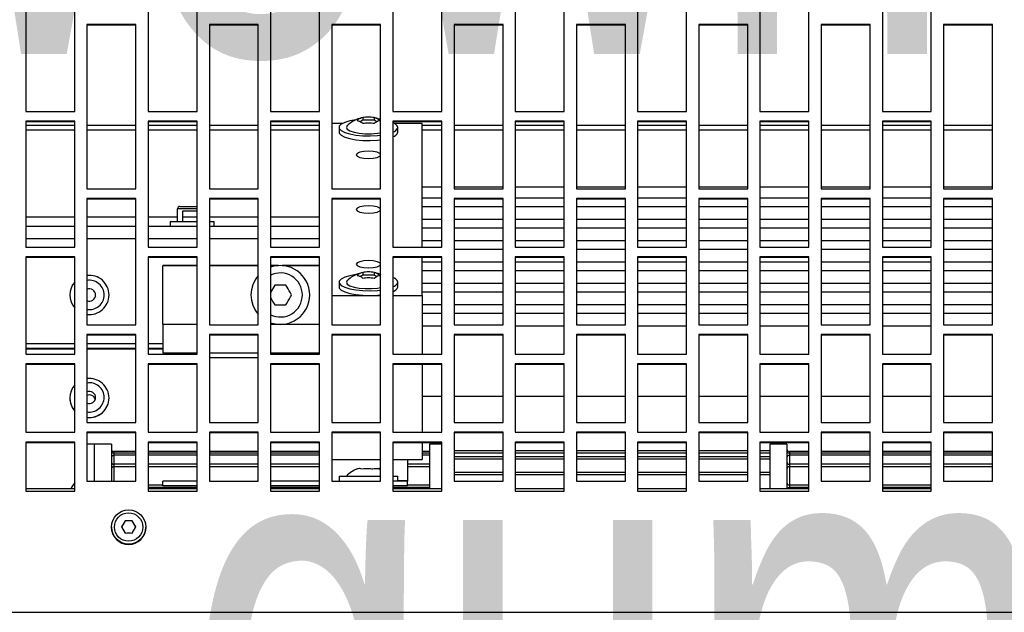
# Model space of a CAD drawing. Header units: millimetres. Extents: x -37728 to 44100, y 631619 to 691915.
# Tile 237 of 256: x 23223 to 23424, y 656957 to 657078. Entities that reach past the tile are written whole.
import ezdxf
from ezdxf import colors
from ezdxf.entities.mleader import LeaderData, LeaderLine
from ezdxf.math import Vec2, Vec3

# ---------------------------------------------------------------- set-up
doc = ezdxf.new("R2010")
doc.units = ezdxf.units.MM
for name, color, linetype in [('_XREF', 7, 'Continuous'), ('Sonniger opisy', 255, 'Continuous'), ('Średnice', 7, 'Continuous')]:
    doc.layers.add(name, color=color, linetype=linetype)
doc.layers.add('I-FURN-IDEN', color=252, linetype='Continuous', lineweight=5)
doc.styles.add('Arial Narrow_1', font='ARIALN.TTF', dxfattribs={"width": 0.8, "height": 10})
doc.styles.add('TABELKA', font='tahoma.ttf', dxfattribs={"width": 0.8})

# ---------------------------------------------------------------- blocks, each defined once
blk = doc.blocks.new('G200E poziom')
at = {"color": 7, "linetype": 'Continuous'}
for p, q in [((24033.737, 12703.151), (23833.537, 12703.151)), ((23929.965, 12701.533), (23929.892, 12701.408)), ((23930.181, 12701.408), (23930.109, 12701.533)), ((23929.687, 12701.415), (23929.687, 12701.411)), ((23929.892, 12701.412), (23929.965, 12701.287)), ((23929.892, 12701.408), (23929.965, 12701.283)), ((23930.109, 12701.287), (23930.181, 12701.412)), ((23930.109, 12701.283), (23930.181, 12701.408)), ((23930.387, 12701.411), (23930.387, 12701.415)), ((23929.965, 12701.283), (23929.965, 12701.287)), ((23929.965, 12701.287), (23930.109, 12701.287)), ((23930.109, 12701.283), (23930.109, 12701.287)), ((23914.637, 12700.676), (23913.637, 12700.676)), ((23913.637, 12700.676), (23913.637, 12699.676)), ((23914.637, 12700.621), (23913.637, 12700.621)), ((23913.637, 12700.553), (23914.637, 12700.553)), ((23914.637, 12699.676), (23914.637, 12700.676)), ((23917.137, 12700.676), (23916.137, 12700.676)), ((23916.137, 12700.676), (23916.137, 12699.676)), ((23917.137, 12700.621), (23916.137, 12700.621)), ((23916.137, 12700.553), (23916.537, 12700.553)), ((23916.537, 12700.553), (23916.537, 12700.603)), ((23916.587, 12699.721), (23916.587, 12700.621)), ((23916.937, 12699.721), (23916.937, 12700.621)), ((23917.137, 12699.676), (23917.137, 12700.676)), ((23919.637, 12700.676), (23918.637, 12700.676)), ((23918.637, 12700.676), (23918.637, 12699.676)), ((23919.637, 12700.621), (23918.637, 12700.621)), ((23919.637, 12699.676), (23919.637, 12700.676)), ((23922.137, 12700.676), (23921.137, 12700.676)), ((23921.137, 12700.676), (23921.137, 12699.676)), ((23922.137, 12700.621), (23921.137, 12700.621)), ((23922.137, 12699.676), (23922.137, 12700.676)), ((23924.637, 12700.676), (23923.637, 12700.676)), ((23923.637, 12700.676), (23923.637, 12699.676)), ((23924.637, 12700.621), (23923.637, 12700.621)), ((23923.887, 12699.721), (23923.887, 12700.621)), ((23923.887, 12700.553), (23924.337, 12700.553)), ((23924.337, 12700.571), (23924.337, 12700.471)), ((23924.337, 12700.571), (23924.637, 12700.571)), ((23924.637, 12699.676), (23924.637, 12700.676)), ((23927.137, 12700.676), (23926.137, 12700.676)), ((23926.137, 12700.676), (23926.137, 12699.676)), ((23927.137, 12700.621), (23926.137, 12700.621)), ((23926.137, 12700.571), (23927.137, 12700.571)), ((23927.137, 12699.676), (23927.137, 12700.676)), ((23929.637, 12700.676), (23928.637, 12700.676)), ((23928.637, 12700.676), (23928.637, 12699.676)), ((23929.637, 12700.621), (23928.637, 12700.621)), ((23928.637, 12700.571), (23929.337, 12700.571)), ((23929.337, 12700.571), (23929.337, 12700.471)), ((23929.337, 12700.553), (23929.637, 12700.553)), ((23929.637, 12699.676), (23929.637, 12700.676)), ((23932.137, 12700.676), (23931.137, 12700.676)), ((23931.137, 12700.676), (23931.137, 12699.676)), ((23932.137, 12700.621), (23931.137, 12700.621)), ((23932.137, 12699.676), (23932.137, 12700.676)), ((23912.387, 12700.476), (23912.387, 12699.476)), ((23913.387, 12700.476), (23912.387, 12700.476)), ((23913.387, 12699.476), (23913.387, 12700.476)), ((23914.887, 12700.476), (23914.887, 12699.476)), ((23915.887, 12700.476), (23914.887, 12700.476)), ((23915.887, 12699.476), (23915.887, 12700.476)), ((23917.387, 12700.476), (23917.387, 12699.476)), ((23918.387, 12700.476), (23917.387, 12700.476)), ((23918.387, 12699.476), (23918.387, 12700.476)), ((23919.887, 12700.476), (23919.887, 12699.476)), ((23920.887, 12700.476), (23919.887, 12700.476)), ((23920.887, 12699.476), (23920.887, 12700.476)), ((23922.387, 12700.476), (23922.387, 12699.476)), ((23923.387, 12700.476), (23922.387, 12700.476)), ((23923.387, 12699.476), (23923.387, 12700.476)), ((23924.337, 12700.471), (23924.637, 12700.471)), ((23924.337, 12700.465), (23924.337, 12700.471)), ((23924.337, 12700.03), (23924.337, 12700.465)), ((23924.537, 12700.471), (23924.537, 12700.371)), ((23924.637, 12700.371), (23924.537, 12700.371)), ((23924.887, 12700.476), (23924.887, 12699.476)), ((23925.887, 12700.476), (23924.887, 12700.476)), ((23924.908, 12700.371), (23924.887, 12700.371)), ((23925.737, 12700.371), (23924.908, 12700.371)), ((23925.737, 12700.371), (23925.737, 12700.471)), ((23925.887, 12699.476), (23925.887, 12700.476)), ((23926.137, 12700.471), (23927.137, 12700.471)), ((23927.387, 12700.476), (23927.387, 12699.476)), ((23928.387, 12700.476), (23927.387, 12700.476)), ((23928.387, 12699.476), (23928.387, 12700.476)), ((23928.637, 12700.471), (23929.337, 12700.471)), ((23929.887, 12700.476), (23929.887, 12699.476)), ((23930.887, 12700.476), (23929.887, 12700.476)), ((23930.387, 12699.721), (23930.387, 12700.472)), ((23930.737, 12699.721), (23930.737, 12700.472)), ((23930.887, 12699.476), (23930.887, 12700.476)), ((23912.387, 12700.129), (23913.387, 12700.129)), ((23913.637, 12700.129), (23914.637, 12700.129)), ((23914.887, 12700.129), (23915.887, 12700.129)), ((23916.137, 12700.129), (23916.537, 12700.129)), ((23916.937, 12700.295), (23917.137, 12700.295)), ((23917.387, 12700.295), (23918.387, 12700.295)), ((23918.637, 12700.295), (23919.637, 12700.295)), ((23919.887, 12700.295), (23920.887, 12700.295)), ((23921.137, 12700.295), (23922.137, 12700.295)), ((23922.387, 12700.295), (23923.387, 12700.295)), ((23923.887, 12700.129), (23924.337, 12700.129)), ((23924.908, 12700.224), (23924.934, 12700.216)), ((23926.137, 12700.129), (23927.137, 12700.129)), ((23927.387, 12700.129), (23928.387, 12700.129)), ((23928.637, 12700.129), (23929.637, 12700.129)), ((23929.887, 12700.129), (23930.337, 12700.129)), ((23916.937, 12699.977), (23917.137, 12699.977)), ((23917.387, 12699.977), (23918.387, 12699.977)), ((23918.637, 12699.977), (23919.637, 12699.977)), ((23919.887, 12699.977), (23920.887, 12699.977)), ((23921.137, 12699.977), (23922.137, 12699.977)), ((23922.387, 12699.977), (23923.387, 12699.977)), ((23924.637, 12700.03), (23924.037, 12700.03)), ((23924.037, 12699.69), (23924.037, 12700.03)), ((23925.887, 12700.03), (23924.887, 12700.03)), ((23912.387, 12699.899), (23913.387, 12699.899)), ((23912.387, 12699.868), (23913.387, 12699.868)), ((23913.637, 12699.899), (23914.637, 12699.899)), ((23913.637, 12699.868), (23914.637, 12699.868)), ((23914.887, 12699.899), (23915.887, 12699.899)), ((23914.887, 12699.868), (23915.887, 12699.868)), ((23916.137, 12699.899), (23916.537, 12699.899)), ((23916.137, 12699.868), (23916.537, 12699.868)), ((23916.587, 12699.721), (23916.937, 12699.721)), ((23916.937, 12699.857), (23917.137, 12699.857)), ((23917.387, 12699.857), (23918.387, 12699.857)), ((23918.637, 12699.857), (23919.637, 12699.857)), ((23919.887, 12699.857), (23920.887, 12699.857)), ((23921.137, 12699.857), (23922.137, 12699.857)), ((23922.387, 12699.857), (23923.387, 12699.857)), ((23923.637, 12699.721), (23923.887, 12699.721)), ((23923.887, 12699.899), (23924.037, 12699.899)), ((23923.887, 12699.868), (23924.037, 12699.868)), ((23926.137, 12699.899), (23927.137, 12699.899)), ((23926.137, 12699.868), (23927.137, 12699.868)), ((23927.387, 12699.899), (23928.387, 12699.899)), ((23927.387, 12699.868), (23928.387, 12699.868)), ((23928.637, 12699.899), (23929.637, 12699.899)), ((23928.637, 12699.868), (23929.637, 12699.868)), ((23929.887, 12699.899), (23930.337, 12699.899)), ((23929.887, 12699.868), (23930.337, 12699.868)), ((23930.387, 12699.721), (23930.737, 12699.721)), ((23930.737, 12699.721), (23930.887, 12699.721)), ((23913.637, 12699.69), (23914.637, 12699.69)), ((23913.637, 12699.676), (23914.637, 12699.676)), ((23916.137, 12699.69), (23917.137, 12699.69)), ((23916.137, 12699.676), (23917.137, 12699.676)), ((23918.637, 12699.69), (23919.637, 12699.69)), ((23918.637, 12699.676), (23919.637, 12699.676)), ((23921.137, 12699.69), (23922.137, 12699.69)), ((23921.137, 12699.676), (23922.137, 12699.676)), ((23923.637, 12699.69), (23924.637, 12699.69)), ((23923.637, 12699.676), (23924.637, 12699.676)), ((23926.137, 12699.69), (23927.137, 12699.69)), ((23926.137, 12699.676), (23927.137, 12699.676)), ((23928.637, 12699.69), (23929.637, 12699.69)), ((23928.637, 12699.676), (23929.637, 12699.676)), ((23931.137, 12699.69), (23932.137, 12699.69)), ((23931.137, 12699.676), (23932.137, 12699.676)), ((23912.387, 12699.49), (23913.387, 12699.49)), ((23912.387, 12699.476), (23913.387, 12699.476)), ((23914.637, 12699.476), (23913.637, 12699.476)), ((23913.637, 12699.476), (23913.637, 12698.078)), ((23914.637, 12698.078), (23914.637, 12699.476)), ((23914.887, 12699.49), (23915.887, 12699.49)), ((23914.887, 12699.476), (23915.887, 12699.476)), ((23917.137, 12699.476), (23916.137, 12699.476)), ((23916.137, 12699.476), (23916.137, 12698.078)), ((23917.137, 12698.078), (23917.137, 12699.476)), ((23917.387, 12699.49), (23918.387, 12699.49)), ((23917.387, 12699.476), (23918.387, 12699.476)), ((23919.637, 12699.476), (23918.637, 12699.476)), ((23918.637, 12699.476), (23918.637, 12698.078)), ((23919.637, 12698.078), (23919.637, 12699.476)), ((23919.887, 12699.49), (23920.887, 12699.49)), ((23919.887, 12699.476), (23920.887, 12699.476)), ((23922.137, 12699.476), (23921.137, 12699.476)), ((23921.137, 12699.476), (23921.137, 12698.078)), ((23922.137, 12698.078), (23922.137, 12699.476)), ((23922.387, 12699.49), (23923.387, 12699.49)), ((23922.387, 12699.476), (23923.387, 12699.476)), ((23924.637, 12699.476), (23923.637, 12699.476)), ((23923.637, 12699.476), (23923.637, 12698.078)), ((23924.037, 12698.093), (23924.037, 12699.476)), ((23924.637, 12698.078), (23924.637, 12699.476)), ((23924.887, 12699.49), (23925.887, 12699.49)), ((23924.887, 12699.476), (23925.887, 12699.476)), ((23927.137, 12699.476), (23926.137, 12699.476)), ((23926.137, 12699.476), (23926.137, 12698.078)), ((23927.137, 12698.078), (23927.137, 12699.476)), ((23927.387, 12699.49), (23928.387, 12699.49)), ((23927.387, 12699.476), (23928.387, 12699.476)), ((23929.637, 12699.476), (23928.637, 12699.476)), ((23928.637, 12699.476), (23928.637, 12698.078)), ((23929.637, 12698.078), (23929.637, 12699.476)), ((23929.887, 12699.49), (23930.887, 12699.49)), ((23929.887, 12699.476), (23930.887, 12699.476)), ((23932.137, 12699.476), (23931.137, 12699.476)), ((23931.137, 12699.476), (23931.137, 12698.078)), ((23932.137, 12698.078), (23932.137, 12699.476)), ((23912.387, 12699.276), (23912.387, 12697.481)), ((23913.387, 12699.276), (23912.387, 12699.276)), ((23913.387, 12697.481), (23913.387, 12699.276)), ((23914.887, 12699.276), (23914.887, 12697.481)), ((23915.887, 12699.276), (23914.887, 12699.276)), ((23915.887, 12697.481), (23915.887, 12699.276)), ((23917.387, 12699.276), (23917.387, 12697.481)), ((23918.387, 12699.276), (23917.387, 12699.276)), ((23918.387, 12697.481), (23918.387, 12699.276)), ((23919.887, 12699.276), (23919.887, 12697.481)), ((23920.887, 12699.276), (23919.887, 12699.276)), ((23920.887, 12697.481), (23920.887, 12699.276)), ((23922.387, 12699.276), (23922.387, 12697.481)), ((23923.387, 12699.276), (23922.387, 12699.276)), ((23923.387, 12697.481), (23923.387, 12699.276)), ((23924.887, 12699.276), (23924.887, 12697.481)), ((23925.887, 12699.276), (23924.887, 12699.276)), ((23925.887, 12697.481), (23925.887, 12699.276)), ((23927.387, 12699.276), (23927.387, 12697.481)), ((23928.387, 12699.276), (23927.387, 12699.276)), ((23928.387, 12697.481), (23928.387, 12699.276)), ((23929.887, 12699.276), (23929.887, 12697.481)), ((23930.887, 12699.276), (23929.887, 12699.276)), ((23930.887, 12697.481), (23930.887, 12699.276)), ((23913.387, 12698.74), (23912.387, 12698.74)), ((23914.637, 12698.74), (23913.637, 12698.74)), ((23915.887, 12698.74), (23914.887, 12698.74)), ((23917.137, 12698.74), (23916.137, 12698.74)), ((23918.387, 12698.74), (23917.387, 12698.74)), ((23919.637, 12698.74), (23918.637, 12698.74)), ((23920.887, 12698.74), (23919.887, 12698.74)), ((23922.137, 12698.74), (23921.137, 12698.74)), ((23923.387, 12698.74), (23922.387, 12698.74)), ((23924.037, 12698.74), (23923.637, 12698.74)), ((23930.437, 12698.776), (23930.437, 12698.774)), ((23931.237, 12698.774), (23931.237, 12698.776)), ((23913.637, 12698.093), (23914.637, 12698.093)), ((23916.137, 12698.093), (23917.137, 12698.093)), ((23918.637, 12698.093), (23919.637, 12698.093)), ((23921.137, 12698.093), (23922.137, 12698.093)), ((23923.637, 12698.093), (23924.637, 12698.093)), ((23926.137, 12698.093), (23927.137, 12698.093)), ((23928.637, 12698.093), (23929.637, 12698.093)), ((23931.137, 12698.093), (23932.137, 12698.093)), ((23913.637, 12698.078), (23914.637, 12698.078)), ((23916.137, 12698.078), (23917.137, 12698.078)), ((23918.637, 12698.078), (23919.637, 12698.078)), ((23921.137, 12698.078), (23922.137, 12698.078)), ((23923.637, 12698.078), (23924.637, 12698.078)), ((23926.137, 12698.078), (23927.137, 12698.078)), ((23928.387, 12697.95), (23927.387, 12697.95)), ((23928.637, 12698.078), (23929.637, 12698.078)), ((23931.137, 12698.078), (23932.137, 12698.078)), ((23914.637, 12697.879), (23913.637, 12697.879)), ((23913.637, 12697.879), (23913.637, 12695.89)), ((23914.637, 12695.89), (23914.637, 12697.879)), ((23917.137, 12697.879), (23916.137, 12697.879)), ((23916.137, 12697.879), (23916.137, 12695.89)), ((23917.137, 12695.89), (23917.137, 12697.879)), ((23919.637, 12697.879), (23918.637, 12697.879)), ((23918.637, 12697.879), (23918.637, 12695.89)), ((23919.637, 12695.89), (23919.637, 12697.879)), ((23922.137, 12697.879), (23921.137, 12697.879)), ((23921.137, 12697.879), (23921.137, 12695.89)), ((23922.137, 12695.89), (23922.137, 12697.879)), ((23924.637, 12697.879), (23923.637, 12697.879)), ((23923.637, 12697.879), (23923.637, 12695.89)), ((23924.037, 12696.681), (23924.037, 12697.879)), ((23924.637, 12695.89), (23924.637, 12697.879)), ((23927.137, 12697.879), (23926.137, 12697.879)), ((23926.137, 12697.879), (23926.137, 12695.89)), ((23927.137, 12697.854), (23926.137, 12697.854)), ((23927.137, 12695.89), (23927.137, 12697.879)), ((23928.387, 12697.854), (23927.387, 12697.854)), ((23929.637, 12697.879), (23928.637, 12697.879)), ((23928.637, 12697.879), (23928.637, 12695.89)), ((23929.337, 12697.854), (23928.637, 12697.854)), ((23929.337, 12697.274), (23929.337, 12697.854)), ((23929.637, 12695.89), (23929.637, 12697.879)), ((23932.137, 12697.879), (23931.137, 12697.879)), ((23931.137, 12697.879), (23931.137, 12695.89)), ((23932.137, 12695.89), (23932.137, 12697.879)), ((23912.387, 12697.495), (23913.387, 12697.495)), ((23914.887, 12697.495), (23915.887, 12697.495)), ((23917.387, 12697.495), (23918.387, 12697.495)), ((23919.887, 12697.495), (23920.887, 12697.495)), ((23922.387, 12697.495), (23923.387, 12697.495)), ((23924.887, 12697.495), (23925.887, 12697.495)), ((23927.387, 12697.495), (23928.387, 12697.495)), ((23929.337, 12697.671), (23929.637, 12697.671)), ((23929.887, 12697.671), (23930.887, 12697.671)), ((23929.887, 12697.495), (23930.887, 12697.495)), ((23931.137, 12697.671), (23932.137, 12697.671)), ((23912.387, 12697.481), (23913.387, 12697.481)), ((23914.637, 12697.304), (23913.637, 12697.304)), ((23914.887, 12697.481), (23915.887, 12697.481)), ((23917.137, 12697.304), (23916.137, 12697.304)), ((23917.387, 12697.481), (23918.387, 12697.481)), ((23919.637, 12697.304), (23918.637, 12697.304)), ((23919.887, 12697.481), (23920.887, 12697.481)), ((23922.137, 12697.304), (23921.137, 12697.304)), ((23922.387, 12697.481), (23923.387, 12697.481)), ((23924.037, 12697.304), (23923.637, 12697.304)), ((23924.887, 12697.481), (23925.887, 12697.481)), ((23927.387, 12697.481), (23928.387, 12697.481)), ((23929.887, 12697.481), (23930.887, 12697.481)), ((23912.387, 12697.282), (23912.387, 12694.7)), ((23913.387, 12697.282), (23912.387, 12697.282)), ((23913.387, 12694.7), (23913.387, 12697.282)), ((23914.887, 12697.282), (23914.887, 12694.7)), ((23915.887, 12697.282), (23914.887, 12697.282)), ((23915.887, 12694.7), (23915.887, 12697.282)), ((23917.387, 12697.282), (23917.387, 12694.7)), ((23918.387, 12697.282), (23917.387, 12697.282)), ((23918.387, 12694.7), (23918.387, 12697.282)), ((23919.887, 12697.282), (23919.887, 12694.7)), ((23920.887, 12697.282), (23919.887, 12697.282)), ((23920.887, 12694.7), (23920.887, 12697.282)), ((23922.387, 12697.282), (23922.387, 12694.7)), ((23923.387, 12697.282), (23922.387, 12697.282)), ((23923.387, 12694.7), (23923.387, 12697.282)), ((23924.887, 12697.282), (23924.887, 12694.7)), ((23925.887, 12697.282), (23924.887, 12697.282)), ((23925.887, 12694.7), (23925.887, 12697.282)), ((23926.137, 12697.274), (23927.137, 12697.274)), ((23927.387, 12697.282), (23927.387, 12694.7)), ((23928.387, 12697.282), (23927.387, 12697.282)), ((23928.387, 12694.7), (23928.387, 12697.282)), ((23928.637, 12697.274), (23929.337, 12697.274)), ((23929.337, 12697.274), (23929.337, 12696.073)), ((23929.887, 12697.282), (23929.887, 12694.7)), ((23930.887, 12697.282), (23929.887, 12697.282)), ((23930.887, 12694.7), (23930.887, 12697.282)), ((23913.387, 12697.043), (23912.387, 12697.043)), ((23914.637, 12697.043), (23913.637, 12697.043)), ((23915.887, 12697.043), (23914.887, 12697.043)), ((23917.137, 12697.043), (23916.137, 12697.043)), ((23918.387, 12697.043), (23917.387, 12697.043)), ((23919.637, 12697.043), (23918.637, 12697.043)), ((23920.887, 12697.043), (23919.887, 12697.043)), ((23922.137, 12697.043), (23921.137, 12697.043)), ((23923.387, 12697.043), (23922.387, 12697.043)), ((23924.037, 12697.043), (23923.637, 12697.043)), ((23912.387, 12696.869), (23913.387, 12696.869)), ((23913.637, 12696.869), (23914.637, 12696.869)), ((23914.887, 12696.869), (23915.887, 12696.869)), ((23916.137, 12696.869), (23917.137, 12696.869)), ((23917.387, 12696.869), (23918.387, 12696.869)), ((23918.637, 12696.869), (23919.637, 12696.869)), ((23919.887, 12696.869), (23920.887, 12696.869)), ((23921.137, 12696.869), (23922.137, 12696.869)), ((23922.387, 12696.869), (23923.387, 12696.869)), ((23923.637, 12696.869), (23924.037, 12696.869)), ((23913.387, 12696.608), (23912.387, 12696.608)), ((23914.637, 12696.608), (23913.637, 12696.608)), ((23915.887, 12696.608), (23914.887, 12696.608)), ((23917.137, 12696.608), (23916.137, 12696.608)), ((23918.387, 12696.608), (23917.387, 12696.608)), ((23919.637, 12696.608), (23918.637, 12696.608)), ((23920.887, 12696.608), (23919.887, 12696.608)), ((23922.137, 12696.608), (23921.137, 12696.608)), ((23923.387, 12696.608), (23922.387, 12696.608)), ((23924.037, 12696.608), (23923.637, 12696.608)), ((23924.637, 12696.681), (23924.037, 12696.681)), ((23924.037, 12696.681), (23924.037, 12695.905)), ((23924.537, 12696.507), (23924.537, 12696.411)), ((23925.887, 12696.681), (23924.887, 12696.681)), ((23925.737, 12696.411), (23925.737, 12696.507)), ((23927.052, 12696.471), (23927.137, 12696.619)), ((23912.387, 12696.434), (23913.387, 12696.434)), ((23913.637, 12696.434), (23914.637, 12696.434)), ((23914.887, 12696.434), (23915.887, 12696.434)), ((23916.137, 12696.434), (23917.137, 12696.434)), ((23917.387, 12696.434), (23918.387, 12696.434)), ((23918.637, 12696.434), (23919.637, 12696.434)), ((23919.887, 12696.434), (23920.887, 12696.434)), ((23921.137, 12696.434), (23922.137, 12696.434)), ((23922.387, 12696.434), (23923.387, 12696.434)), ((23923.637, 12696.434), (23924.037, 12696.434)), ((23924.965, 12696.295), (23925.021, 12696.267)), ((23925.252, 12696.267), (23925.308, 12696.295)), ((23913.387, 12696.173), (23912.387, 12696.173)), ((23914.637, 12696.173), (23913.637, 12696.173)), ((23915.887, 12696.173), (23914.887, 12696.173)), ((23917.137, 12696.173), (23916.137, 12696.173)), ((23918.387, 12696.173), (23917.387, 12696.173)), ((23919.637, 12696.173), (23918.637, 12696.173)), ((23920.887, 12696.173), (23919.887, 12696.173)), ((23922.137, 12696.173), (23921.137, 12696.173)), ((23923.387, 12696.173), (23922.387, 12696.173)), ((23924.037, 12696.173), (23923.637, 12696.173)), ((23925.021, 12696.267), (23925.252, 12696.267)), ((23925.021, 12696.212), (23925.021, 12696.267)), ((23925.252, 12696.212), (23925.252, 12696.267)), ((23912.387, 12695.999), (23913.387, 12695.999)), ((23913.637, 12695.999), (23914.637, 12695.999)), ((23913.637, 12695.905), (23914.637, 12695.905)), ((23913.637, 12695.89), (23914.637, 12695.89)), ((23914.887, 12695.999), (23915.887, 12695.999)), ((23916.137, 12695.999), (23917.137, 12695.999)), ((23916.137, 12695.905), (23917.137, 12695.905)), ((23916.137, 12695.89), (23917.137, 12695.89)), ((23917.387, 12695.999), (23918.387, 12695.999)), ((23918.637, 12695.999), (23919.637, 12695.999)), ((23918.637, 12695.905), (23919.637, 12695.905)), ((23918.637, 12695.89), (23919.637, 12695.89)), ((23919.887, 12695.999), (23920.887, 12695.999)), ((23921.137, 12695.999), (23922.137, 12695.999)), ((23921.137, 12695.905), (23922.137, 12695.905)), ((23921.137, 12695.89), (23922.137, 12695.89)), ((23922.387, 12695.999), (23923.387, 12695.999)), ((23923.637, 12695.999), (23924.037, 12695.999)), ((23923.637, 12695.905), (23924.637, 12695.905)), ((23923.637, 12695.89), (23924.637, 12695.89)), ((23926.137, 12696.073), (23926.894, 12696.073)), ((23926.137, 12696.072), (23926.901, 12696.072)), ((23926.137, 12695.905), (23927.137, 12695.905)), ((23926.137, 12695.89), (23927.137, 12695.89)), ((23926.973, 12696.072), (23927.137, 12696.072)), ((23926.98, 12696.073), (23927.137, 12696.073)), ((23927.387, 12696.073), (23928.387, 12696.073)), ((23927.387, 12696.072), (23928.387, 12696.072)), ((23928.637, 12696.073), (23929.337, 12696.073)), ((23928.637, 12696.072), (23929.337, 12696.072)), ((23928.637, 12695.905), (23929.637, 12695.905)), ((23928.637, 12695.89), (23929.637, 12695.89)), ((23929.337, 12696.073), (23929.337, 12696.073)), ((23929.337, 12696.072), (23929.337, 12696.073)), ((23931.137, 12695.905), (23932.137, 12695.905)), ((23931.137, 12695.89), (23932.137, 12695.89)), ((23913.387, 12695.737), (23912.387, 12695.737)), ((23914.637, 12695.692), (23913.637, 12695.692)), ((23913.637, 12695.692), (23913.637, 12693.118)), ((23914.637, 12693.118), (23914.637, 12695.692)), ((23915.887, 12695.737), (23914.887, 12695.737)), ((23917.137, 12695.692), (23916.137, 12695.692)), ((23916.137, 12695.692), (23916.137, 12693.118)), ((23917.137, 12693.118), (23917.137, 12695.692)), ((23918.387, 12695.737), (23917.387, 12695.737)), ((23919.637, 12695.692), (23918.637, 12695.692)), ((23918.637, 12695.692), (23918.637, 12693.118)), ((23919.637, 12693.118), (23919.637, 12695.692)), ((23920.887, 12695.737), (23919.887, 12695.737)), ((23922.137, 12695.692), (23921.137, 12695.692)), ((23921.137, 12695.692), (23921.137, 12693.118)), ((23922.137, 12693.118), (23922.137, 12695.692)), ((23923.387, 12695.737), (23922.387, 12695.737)), ((23924.637, 12695.692), (23923.637, 12695.692)), ((23923.637, 12695.692), (23923.637, 12693.118)), ((23924.037, 12695.692), (23924.037, 12693.17)), ((23924.637, 12693.118), (23924.637, 12695.692)), ((23927.137, 12695.692), (23926.137, 12695.692)), ((23926.137, 12695.692), (23926.137, 12693.118)), ((23927.137, 12693.118), (23927.137, 12695.692)), ((23929.637, 12695.692), (23928.637, 12695.692)), ((23928.637, 12695.692), (23928.637, 12693.118)), ((23929.637, 12693.118), (23929.637, 12695.692)), ((23932.137, 12695.692), (23931.137, 12695.692)), ((23931.137, 12695.692), (23931.137, 12693.118)), ((23932.137, 12693.118), (23932.137, 12695.692)), ((23912.387, 12695.563), (23913.387, 12695.563)), ((23913.637, 12695.563), (23914.637, 12695.563)), ((23914.887, 12695.563), (23915.887, 12695.563)), ((23916.137, 12695.563), (23917.137, 12695.563)), ((23917.387, 12695.563), (23918.387, 12695.563)), ((23918.637, 12695.563), (23919.637, 12695.563)), ((23919.887, 12695.563), (23920.887, 12695.563)), ((23921.137, 12695.563), (23922.137, 12695.563)), ((23922.387, 12695.563), (23923.387, 12695.563)), ((23923.637, 12695.563), (23924.037, 12695.563)), ((23913.387, 12695.302), (23912.387, 12695.302)), ((23914.637, 12695.302), (23913.637, 12695.302)), ((23915.887, 12695.302), (23914.887, 12695.302)), ((23917.137, 12695.302), (23916.137, 12695.302)), ((23918.387, 12695.302), (23917.387, 12695.302)), ((23919.637, 12695.302), (23918.637, 12695.302)), ((23920.887, 12695.302), (23919.887, 12695.302)), ((23922.137, 12695.302), (23921.137, 12695.302)), ((23923.387, 12695.302), (23922.387, 12695.302)), ((23924.037, 12695.302), (23923.637, 12695.302)), ((23912.387, 12695.128), (23913.387, 12695.128)), ((23913.637, 12695.128), (23914.637, 12695.128)), ((23914.887, 12695.128), (23915.887, 12695.128)), ((23916.137, 12695.128), (23917.137, 12695.128)), ((23917.387, 12695.128), (23918.387, 12695.128)), ((23918.637, 12695.128), (23919.637, 12695.128)), ((23919.887, 12695.128), (23920.887, 12695.128)), ((23921.137, 12695.128), (23922.137, 12695.128)), ((23922.387, 12695.128), (23923.387, 12695.128)), ((23923.637, 12695.128), (23924.037, 12695.128)), ((23926.137, 12695.271), (23927.137, 12695.271)), ((23927.387, 12695.271), (23928.387, 12695.271)), ((23928.287, 12695.271), (23928.287, 12695.171)), ((23928.387, 12695.171), (23928.287, 12695.171)), ((23928.637, 12695.271), (23929.637, 12695.271)), ((23929.187, 12695.171), (23928.637, 12695.171)), ((23928.937, 12694.961), (23928.937, 12695.171)), ((23929.037, 12695.171), (23929.037, 12694.911)), ((23929.187, 12695.171), (23929.187, 12695.271)), ((23929.887, 12695.271), (23930.887, 12695.271)), ((23931.137, 12695.271), (23932.137, 12695.271)), ((23928.637, 12694.961), (23928.937, 12694.961)), ((23913.387, 12694.867), (23912.387, 12694.867)), ((23912.387, 12694.715), (23913.387, 12694.715)), ((23912.387, 12694.7), (23913.387, 12694.7)), ((23914.637, 12694.867), (23913.637, 12694.867)), ((23913.637, 12694.693), (23914.637, 12694.693)), ((23915.887, 12694.867), (23914.887, 12694.867)), ((23914.887, 12694.715), (23915.887, 12694.715)), ((23914.887, 12694.7), (23915.887, 12694.7)), ((23917.137, 12694.867), (23916.137, 12694.867)), ((23916.137, 12694.693), (23917.137, 12694.693)), ((23918.387, 12694.867), (23917.387, 12694.867)), ((23917.387, 12694.715), (23918.387, 12694.715)), ((23917.387, 12694.7), (23918.387, 12694.7)), ((23919.637, 12694.867), (23918.637, 12694.867)), ((23918.637, 12694.693), (23919.637, 12694.693)), ((23920.887, 12694.867), (23919.887, 12694.867)), ((23919.887, 12694.715), (23920.887, 12694.715)), ((23919.887, 12694.7), (23920.887, 12694.7)), ((23922.137, 12694.867), (23921.137, 12694.867)), ((23921.137, 12694.693), (23922.137, 12694.693)), ((23923.387, 12694.867), (23922.387, 12694.867)), ((23922.387, 12694.715), (23923.387, 12694.715)), ((23922.387, 12694.7), (23923.387, 12694.7)), ((23924.037, 12694.867), (23923.637, 12694.867)), ((23923.637, 12694.693), (23924.037, 12694.693)), ((23924.887, 12694.715), (23925.887, 12694.715)), ((23924.887, 12694.7), (23925.887, 12694.7)), ((23927.387, 12694.715), (23928.387, 12694.715)), ((23927.387, 12694.7), (23928.387, 12694.7)), ((23928.987, 12694.861), (23928.637, 12694.861)), ((23929.887, 12694.715), (23930.887, 12694.715)), ((23929.887, 12694.7), (23930.887, 12694.7)), ((23912.387, 12694.502), (23912.387, 12691.147)), ((23913.387, 12694.502), (23912.387, 12694.502)), ((23913.387, 12691.147), (23913.387, 12694.502)), ((23914.887, 12694.502), (23914.887, 12691.147)), ((23915.887, 12694.502), (23914.887, 12694.502)), ((23915.887, 12691.147), (23915.887, 12694.502)), ((23917.387, 12694.502), (23917.387, 12691.147)), ((23918.387, 12694.502), (23917.387, 12694.502)), ((23918.387, 12691.147), (23918.387, 12694.502)), ((23919.887, 12694.502), (23919.887, 12691.147)), ((23920.887, 12694.502), (23919.887, 12694.502)), ((23920.887, 12691.147), (23920.887, 12694.502)), ((23922.387, 12694.502), (23922.387, 12691.147)), ((23923.387, 12694.502), (23922.387, 12694.502)), ((23923.387, 12691.147), (23923.387, 12694.502)), ((23924.887, 12694.502), (23924.887, 12691.147)), ((23925.887, 12694.502), (23924.887, 12694.502)), ((23925.887, 12691.147), (23925.887, 12694.502)), ((23927.387, 12694.502), (23927.387, 12691.147)), ((23928.387, 12694.502), (23927.387, 12694.502)), ((23928.387, 12691.147), (23928.387, 12694.502)), ((23929.887, 12694.502), (23929.887, 12691.147)), ((23930.887, 12694.502), (23929.887, 12694.502)), ((23930.887, 12691.147), (23930.887, 12694.502)), ((23913.387, 12694.461), (23912.387, 12694.461)), ((23914.637, 12694.461), (23913.637, 12694.461)), ((23915.887, 12694.461), (23914.887, 12694.461)), ((23917.137, 12694.461), (23916.137, 12694.461)), ((23918.387, 12694.461), (23917.387, 12694.461)), ((23919.637, 12694.461), (23918.637, 12694.461)), ((23920.887, 12694.461), (23919.887, 12694.461)), ((23922.137, 12694.461), (23921.137, 12694.461)), ((23923.387, 12694.461), (23922.387, 12694.461)), ((23924.037, 12694.461), (23923.637, 12694.461)), ((23924.537, 12693.344), (23924.537, 12693.248)), ((23925.737, 12693.248), (23925.737, 12693.344)), ((23913.637, 12693.132), (23914.637, 12693.132)), ((23913.637, 12693.118), (23914.637, 12693.118)), ((23916.137, 12693.132), (23917.137, 12693.132)), ((23916.137, 12693.118), (23917.137, 12693.118)), ((23918.637, 12693.132), (23919.637, 12693.132)), ((23918.637, 12693.118), (23919.637, 12693.118)), ((23921.137, 12693.132), (23922.137, 12693.132)), ((23921.137, 12693.118), (23922.137, 12693.118)), ((23923.637, 12693.132), (23924.637, 12693.132)), ((23923.637, 12693.118), (23924.637, 12693.118)), ((23924.037, 12693.17), (23924.601, 12693.17)), ((23924.965, 12693.132), (23925.021, 12693.104)), ((23925.021, 12693.104), (23925.252, 12693.104)), ((23925.021, 12693.049), (23925.021, 12693.104)), ((23925.252, 12693.104), (23925.308, 12693.132)), ((23925.252, 12693.049), (23925.252, 12693.104)), ((23925.673, 12693.17), (23925.887, 12693.17)), ((23926.137, 12693.132), (23927.137, 12693.132)), ((23926.137, 12693.118), (23927.137, 12693.118)), ((23928.637, 12693.132), (23929.637, 12693.132)), ((23928.637, 12693.118), (23929.637, 12693.118)), ((23931.137, 12693.132), (23932.137, 12693.132)), ((23931.137, 12693.118), (23932.137, 12693.118)), ((23913.637, 12692.921), (23913.637, 12687.228)), ((23914.637, 12692.921), (23913.637, 12692.921)), ((23914.637, 12687.228), (23914.637, 12692.921)), ((23916.137, 12692.921), (23916.137, 12687.228)), ((23917.137, 12692.921), (23916.137, 12692.921)), ((23917.137, 12687.228), (23917.137, 12692.921)), ((23918.637, 12692.921), (23918.637, 12687.228)), ((23919.637, 12692.921), (23918.637, 12692.921)), ((23919.637, 12687.228), (23919.637, 12692.921)), ((23921.137, 12692.921), (23921.137, 12687.228)), ((23922.137, 12692.921), (23921.137, 12692.921)), ((23922.137, 12687.228), (23922.137, 12692.921)), ((23923.637, 12692.921), (23923.637, 12687.228)), ((23924.637, 12692.921), (23923.637, 12692.921)), ((23924.637, 12687.228), (23924.637, 12692.921)), ((23926.137, 12692.921), (23926.137, 12687.228)), ((23927.137, 12692.921), (23926.137, 12692.921)), ((23927.137, 12687.228), (23927.137, 12692.921)), ((23928.637, 12692.921), (23928.637, 12687.228)), ((23929.637, 12692.921), (23928.637, 12692.921)), ((23929.637, 12687.228), (23929.637, 12692.921)), ((23931.137, 12692.921), (23931.137, 12687.228)), ((23932.137, 12692.921), (23931.137, 12692.921)), ((23932.137, 12687.228), (23932.137, 12692.921)), ((23912.387, 12691.161), (23913.387, 12691.161)), ((23912.387, 12691.147), (23913.387, 12691.147)), ((23914.887, 12691.161), (23915.887, 12691.161)), ((23914.887, 12691.147), (23915.887, 12691.147)), ((23917.387, 12691.161), (23918.387, 12691.161)), ((23917.387, 12691.147), (23918.387, 12691.147)), ((23919.887, 12691.161), (23920.887, 12691.161)), ((23919.887, 12691.147), (23920.887, 12691.147)), ((23922.387, 12691.161), (23923.387, 12691.161)), ((23922.387, 12691.147), (23923.387, 12691.147)), ((23924.887, 12691.161), (23925.887, 12691.161)), ((23924.887, 12691.147), (23925.887, 12691.147)), ((23927.387, 12691.161), (23928.387, 12691.161)), ((23927.387, 12691.147), (23928.387, 12691.147)), ((23929.887, 12691.161), (23930.887, 12691.161)), ((23929.887, 12691.147), (23930.887, 12691.147))]:
    blk.add_line(p, q, dxfattribs=at)
at = {"color": 8, "linetype": 'Continuous'}
for p, q in [((23913.637, 12700.603), (23914.637, 12700.603)), ((23916.137, 12700.603), (23916.537, 12700.603)), ((23916.537, 12700.603), (23916.537, 12700.621)), ((23916.537, 12700.178), (23916.537, 12700.553)), ((23923.887, 12700.603), (23924.637, 12700.603)), ((23926.137, 12700.603), (23927.137, 12700.603)), ((23928.637, 12700.603), (23929.637, 12700.603)), ((23916.937, 12700.345), (23917.137, 12700.345)), ((23917.387, 12700.345), (23918.387, 12700.345)), ((23918.637, 12700.345), (23919.637, 12700.345)), ((23919.887, 12700.345), (23920.887, 12700.345)), ((23921.137, 12700.345), (23922.137, 12700.345)), ((23922.387, 12700.345), (23923.387, 12700.345)), ((23924.337, 12700.465), (23924.537, 12700.465)), ((23930.337, 12700.178), (23930.337, 12700.476)), ((23912.387, 12700.178), (23913.387, 12700.178)), ((23913.637, 12700.178), (23914.637, 12700.178)), ((23914.887, 12700.178), (23915.887, 12700.178)), ((23916.137, 12700.178), (23916.537, 12700.178)), ((23916.537, 12700.129), (23916.537, 12700.178)), ((23916.537, 12699.946), (23916.537, 12700.129)), ((23923.887, 12700.178), (23924.337, 12700.178)), ((23926.137, 12700.178), (23927.137, 12700.178)), ((23927.387, 12700.178), (23928.387, 12700.178)), ((23928.637, 12700.178), (23929.637, 12700.178)), ((23929.887, 12700.178), (23930.337, 12700.178)), ((23930.337, 12700.129), (23930.337, 12700.178)), ((23930.337, 12699.946), (23930.337, 12700.129)), ((23912.387, 12699.946), (23913.387, 12699.946)), ((23913.637, 12699.946), (23914.637, 12699.946)), ((23914.887, 12699.946), (23915.887, 12699.946)), ((23916.137, 12699.946), (23916.537, 12699.946)), ((23916.537, 12699.899), (23916.537, 12699.946)), ((23916.937, 12700.025), (23917.137, 12700.025)), ((23916.937, 12699.903), (23917.137, 12699.903)), ((23917.387, 12700.025), (23918.387, 12700.025)), ((23917.387, 12699.903), (23918.387, 12699.903)), ((23918.637, 12700.025), (23919.637, 12700.025)), ((23918.637, 12699.903), (23919.637, 12699.903)), ((23919.887, 12700.025), (23920.887, 12700.025)), ((23919.887, 12699.903), (23920.887, 12699.903)), ((23921.137, 12700.025), (23922.137, 12700.025)), ((23921.137, 12699.903), (23922.137, 12699.903)), ((23922.387, 12700.025), (23923.387, 12700.025)), ((23922.387, 12699.903), (23923.387, 12699.903)), ((23923.887, 12699.946), (23924.037, 12699.946)), ((23926.137, 12699.946), (23927.137, 12699.946)), ((23927.387, 12699.946), (23928.387, 12699.946)), ((23928.637, 12699.946), (23929.637, 12699.946)), ((23929.887, 12699.946), (23930.337, 12699.946)), ((23930.337, 12699.899), (23930.337, 12699.946)), ((23916.537, 12699.868), (23916.537, 12699.899)), ((23930.337, 12699.868), (23930.337, 12699.899)), ((23929.337, 12697.779), (23929.637, 12697.779)), ((23929.337, 12697.764), (23929.637, 12697.764)), ((23929.887, 12697.779), (23930.887, 12697.779)), ((23929.887, 12697.764), (23930.887, 12697.764)), ((23931.137, 12697.779), (23932.137, 12697.779)), ((23931.137, 12697.764), (23932.137, 12697.764)), ((23926.137, 12696.073), (23926.885, 12696.073)), ((23926.988, 12696.073), (23927.137, 12696.073)), ((23927.387, 12696.073), (23928.387, 12696.073)), ((23928.637, 12696.073), (23929.337, 12696.073)), ((23926.137, 12695.521), (23927.137, 12695.521)), ((23927.387, 12695.521), (23928.387, 12695.521)), ((23928.637, 12695.521), (23929.637, 12695.521)), ((23929.887, 12695.521), (23930.887, 12695.521)), ((23931.137, 12695.521), (23932.137, 12695.521)), ((23926.137, 12695.08), (23927.137, 12695.08)), ((23927.387, 12695.08), (23928.387, 12695.08)), ((23928.637, 12695.08), (23928.937, 12695.08)), ((23929.037, 12695.08), (23929.637, 12695.08)), ((23929.887, 12695.08), (23930.887, 12695.08)), ((23931.137, 12695.08), (23932.137, 12695.08)), ((23928.637, 12694.911), (23929.037, 12694.911)), ((23912.387, 12693.306), (23913.387, 12693.306)), ((23913.637, 12693.306), (23914.637, 12693.306)), ((23914.887, 12693.306), (23915.887, 12693.306)), ((23916.137, 12693.306), (23917.137, 12693.306)), ((23917.387, 12693.306), (23918.387, 12693.306)), ((23918.637, 12693.306), (23919.637, 12693.306)), ((23919.887, 12693.306), (23920.887, 12693.306)), ((23921.137, 12693.306), (23922.137, 12693.306)), ((23922.387, 12693.306), (23923.387, 12693.306)), ((23923.637, 12693.306), (23924.037, 12693.306)), ((23926.137, 12693.306), (23927.137, 12693.306)), ((23927.387, 12693.306), (23928.387, 12693.306)), ((23928.637, 12693.306), (23929.637, 12693.306)), ((23929.887, 12693.306), (23930.887, 12693.306)), ((23931.137, 12693.306), (23932.137, 12693.306)), ((23912.387, 12693.212), (23913.387, 12693.212)), ((23913.637, 12693.212), (23914.637, 12693.212)), ((23914.887, 12693.212), (23915.887, 12693.212)), ((23916.137, 12693.212), (23917.137, 12693.212)), ((23917.387, 12693.212), (23918.387, 12693.212)), ((23918.637, 12693.212), (23919.637, 12693.212)), ((23919.887, 12693.212), (23920.887, 12693.212)), ((23921.137, 12693.212), (23922.137, 12693.212)), ((23922.387, 12693.212), (23923.387, 12693.212)), ((23923.637, 12693.212), (23924.037, 12693.212)), ((23926.137, 12693.212), (23927.137, 12693.212)), ((23927.387, 12693.212), (23928.387, 12693.212)), ((23928.637, 12693.212), (23929.637, 12693.212)), ((23929.887, 12693.212), (23930.887, 12693.212)), ((23931.137, 12693.212), (23932.137, 12693.212))]:
    blk.add_line(p, q, dxfattribs=at)
at = {"color": 7, "linetype": 'Continuous'}
for points in [[(23931.137, 12700.501), (23931.197, 12700.591), (23931.21, 12700.621)], [(23924.887, 12700.232), (23924.888, 12700.232), (23924.92, 12700.218)], [(23925.737, 12696.507), (23925.732, 12696.529), (23925.695, 12696.571), (23925.622, 12696.609), (23925.519, 12696.641), (23925.392, 12696.664), (23925.249, 12696.678), (23925.099, 12696.681), (23924.951, 12696.673), (23924.887, 12696.665)], [(23925.376, 12696.252), (23925.392, 12696.254), (23925.519, 12696.277), (23925.622, 12696.309), (23925.695, 12696.347), (23925.732, 12696.389), (23925.732, 12696.433), (23925.695, 12696.475), (23925.622, 12696.514), (23925.519, 12696.545), (23925.392, 12696.569), (23925.249, 12696.582), (23925.099, 12696.585), (23924.951, 12696.577), (23924.887, 12696.57)], [(23925.566, 12696.372), (23925.569, 12696.374), (23925.587, 12696.411), (23925.569, 12696.448), (23925.515, 12696.482), (23925.431, 12696.51), (23925.324, 12696.53), (23925.201, 12696.54), (23925.073, 12696.54), (23924.95, 12696.53), (23924.887, 12696.52)], [(23925.387, 12696.043), (23925.368, 12696.07), (23925.314, 12696.094), (23925.232, 12696.11), (23925.137, 12696.115), (23925.041, 12696.11), (23924.96, 12696.094), (23924.906, 12696.07), (23924.887, 12696.043), (23924.906, 12696.015), (23924.96, 12695.991), (23925.041, 12695.976), (23925.137, 12695.97), (23925.232, 12695.976), (23925.314, 12695.991), (23925.368, 12696.015), (23925.387, 12696.043)], [(23925.387, 12694.925), (23925.368, 12694.953), (23925.314, 12694.977), (23925.232, 12694.992), (23925.137, 12694.998), (23925.041, 12694.992), (23924.96, 12694.977), (23924.906, 12694.953), (23924.887, 12694.925), (23924.906, 12694.898), (23924.96, 12694.874), (23925.041, 12694.858), (23925.137, 12694.853), (23925.232, 12694.858), (23925.314, 12694.874), (23925.368, 12694.898), (23925.387, 12694.925)], [(23925.387, 12693.808), (23925.368, 12693.836), (23925.314, 12693.86), (23925.232, 12693.875), (23925.137, 12693.881), (23925.041, 12693.875), (23924.96, 12693.86), (23924.906, 12693.836), (23924.887, 12693.808), (23924.906, 12693.781), (23924.96, 12693.757), (23925.041, 12693.741), (23925.137, 12693.736), (23925.232, 12693.741), (23925.314, 12693.757), (23925.368, 12693.781), (23925.387, 12693.808)], [(23925.737, 12693.344), (23925.732, 12693.366), (23925.695, 12693.408), (23925.622, 12693.446), (23925.519, 12693.478), (23925.392, 12693.502), (23925.249, 12693.515), (23925.099, 12693.518), (23924.951, 12693.51), (23924.887, 12693.502)], [(23925.376, 12693.089), (23925.392, 12693.091), (23925.519, 12693.114), (23925.622, 12693.146), (23925.695, 12693.184), (23925.732, 12693.226), (23925.732, 12693.27), (23925.695, 12693.312), (23925.622, 12693.351), (23925.519, 12693.382), (23925.392, 12693.406), (23925.249, 12693.419), (23925.099, 12693.422), (23924.951, 12693.414), (23924.887, 12693.407)], [(23925.566, 12693.209), (23925.569, 12693.212), (23925.587, 12693.248), (23925.569, 12693.285), (23925.515, 12693.319), (23925.431, 12693.347), (23925.324, 12693.367), (23925.201, 12693.378), (23925.073, 12693.378), (23924.95, 12693.367), (23924.887, 12693.357)]]:
    blk.add_lwpolyline(points, dxfattribs=at)
for centre, radius in [((23930.036, 12701.411), 0.35), ((23930.037, 12701.411), 0.29)]:
    blk.add_circle(centre, radius, dxfattribs=at)
for centre, radius, start, end in [((23930.037, 12701.415), 0.35, 0.0532, 179.9468), ((23916.537, 12700.503), 0.05, 0.0002, 90.001), ((23925.104, 12700.851), 0.681, 292.5136, 315.1626), ((23916.538, 12700.227), 0.0491, 268.9372, 358.8968), ((23916.537, 12700.079), 0.05, 0, 90), ((23930.338, 12700.227), 0.0491, 268.9383, 358.8965), ((23930.337, 12700.079), 0.05, 0, 90), ((23916.539, 12699.994), 0.0478, 267.2427, 356.9493), ((23930.339, 12699.994), 0.0478, 267.2437, 356.9491), ((23916.537, 12699.849), 0.05, 0, 90), ((23916.537, 12699.818), 0.05, 0, 90), ((23930.337, 12699.849), 0.05, 0, 90), ((23930.337, 12699.818), 0.05, 0, 90), ((23930.836, 12698.775), 0.399, 82.7067, 179.8182), ((23930.836, 12698.773), 0.399, 82.7067, 179.8182), ((23930.84, 12698.776), 0.397, 0.0164, 41.5899), ((23930.84, 12698.774), 0.397, 318.4076, 41.5924), ((23930.836, 12698.776), 0.399, 180.1818, 277.2933), ((23930.837, 12698.764), 0.125, 66.3997, 179.7505), ((23930.837, 12698.765), 0.125, 180.2495, 293.6003), ((23930.837, 12698.838), 0.125, 197.3234, 293.5698), ((23926.937, 12696.671), 0.6, 70.5288, 180), ((23926.937, 12696.671), 0.45, 63.6122, 180), ((23926.937, 12696.671), 0.6, 318.5904, 41.4096), ((23930.837, 12696.671), 0.4, 82.8192, 180), ((23930.837, 12696.671), 0.4, 318.5904, 41.4096), ((23930.837, 12696.671), 0.125, 66.4218, 180), ((23924.68, 12696.458), 0.152, 106.6892, 161.1166), ((23924.68, 12696.362), 0.152, 106.6892, 161.1166), ((23926.937, 12696.671), 0.6, 180, 289.4712), ((23926.937, 12696.671), 0.45, 180, 296.3878), ((23930.837, 12696.671), 0.4, 180, 277.1808), ((23930.837, 12696.671), 0.125, 180, 293.5782), ((23924.68, 12696.46), 0.152, 198.8834, 253.3108), ((23928.987, 12694.911), 0.05, 270, 0), ((23924.68, 12693.295), 0.152, 106.6899, 161.1159), ((23924.68, 12693.199), 0.152, 106.6886, 161.1172), ((23924.68, 12693.297), 0.152, 198.8841, 253.3101)]:
    blk.add_arc(centre, radius, start, end, dxfattribs=at)
at = {"color": 8, "linetype": 'Continuous'}
for centre, radius, start, end in [((23916.537, 12700.653), 0.0501, 269.9616, 320.5071), ((23930.836, 12698.763), 0.299, 80.2821, 179.8314), ((23930.836, 12698.765), 0.3, 180.1944, 279.6921), ((23930.837, 12696.671), 0.3, 80.4059, 180), ((23930.837, 12696.671), 0.3, 180, 279.5941)]:
    blk.add_arc(centre, radius, start, end, dxfattribs=at)
at = {"color": 7, "linetype": 'Continuous'}
for points, knots in [([(23930.109, 12701.533), (23930.085, 12701.532), (23930.037, 12701.532), (23929.989, 12701.532), (23929.965, 12701.533)], [0, 0, 0, 0, 0.499999, 1, 1, 1, 1]), ([(23929.965, 12701.283), (23929.989, 12701.283), (23930.037, 12701.283), (23930.085, 12701.283), (23930.109, 12701.283)], [0, 0, 0, 0, 0.5000013, 1, 1, 1, 1]), ([(23925.049, 12700.224), (23925.01, 12700.216), (23924.963, 12700.206), (23924.917, 12700.221), (23924.908, 12700.224)], [0, 0, 0, 0, 0.813209, 1, 1, 1, 1]), ([(23925.278, 12700.224), (23925.215, 12700.216), (23925.138, 12700.206), (23925.063, 12700.221), (23925.049, 12700.224)], [0, 0, 0, 0, 0.813209, 1, 1, 1, 1]), ([(23925.366, 12700.224), (23925.351, 12700.218), (23925.322, 12700.205), (23925.292, 12700.218), (23925.278, 12700.224)], [0, 0, 0, 0, 0.500002, 1, 1, 1, 1]), ([(23926.821, 12696.871), (23926.79, 12696.817), (23926.751, 12696.749), (23926.713, 12696.684), (23926.706, 12696.671)], [0, 0, 0, 0, 0.813211, 1, 1, 1, 1]), ([(23927.052, 12696.871), (23927.014, 12696.871), (23926.937, 12696.871), (23926.86, 12696.871), (23926.821, 12696.871)], [0, 0, 0, 0, 0.500002, 1, 1, 1, 1]), ([(23927.134, 12696.729), (23927.114, 12696.764), (23927.086, 12696.812), (23927.059, 12696.859), (23927.052, 12696.871)], [0, 0, 0, 0, 0.737511, 1, 1, 1, 1]), ([(23926.706, 12696.671), (23926.737, 12696.617), (23926.776, 12696.549), (23926.814, 12696.484), (23926.821, 12696.471)], [0, 0, 0, 0, 0.813211, 1, 1, 1, 1]), ([(23925.021, 12696.328), (23924.99, 12696.305), (23924.951, 12696.276), (23924.913, 12696.271), (23924.906, 12696.27)], [0, 0, 0, 0, 0.813209, 1, 1, 1, 1]), ([(23925.368, 12696.27), (23925.336, 12696.278), (23925.297, 12696.289), (23925.259, 12696.322), (23925.252, 12696.328)], [0, 0, 0, 0, 0.813211, 1, 1, 1, 1]), ([(23925.273, 12696.218), (23925.289, 12696.221), (23925.347, 12696.233), (23925.436, 12696.276), (23925.517, 12696.326), (23925.554, 12696.363), (23925.563, 12696.372)], [0, 0, 0, 0, 0.153031, 0.527685, 0.884179, 1, 1, 1, 1]), ([(23926.821, 12696.471), (23926.86, 12696.471), (23926.937, 12696.471), (23927.014, 12696.471), (23927.052, 12696.471)], [0, 0, 0, 0, 0.499998, 1, 1, 1, 1]), ([(23924.879, 12696.26), (23924.897, 12696.251), (23924.937, 12696.232), (23924.98, 12696.222), (23925.002, 12696.216)], [0, 0, 0, 0, 0.474772, 1, 1, 1, 1]), ([(23924.906, 12696.27), (23924.937, 12696.247), (23924.976, 12696.218), (23925.014, 12696.213), (23925.021, 12696.212)], [0, 0, 0, 0, 0.813214, 1, 1, 1, 1]), ([(23925.252, 12696.212), (23925.284, 12696.22), (23925.323, 12696.231), (23925.361, 12696.264), (23925.368, 12696.27)], [0, 0, 0, 0, 0.813211, 1, 1, 1, 1]), ([(23924.89, 12693.091), (23924.905, 12693.084), (23924.941, 12693.067), (23924.98, 12693.058), (23925.002, 12693.053)], [0, 0, 0, 0, 0.418076, 1, 1, 1, 1]), ([(23925.021, 12693.165), (23924.99, 12693.142), (23924.951, 12693.113), (23924.913, 12693.108), (23924.906, 12693.107)], [0, 0, 0, 0, 0.813209, 1, 1, 1, 1]), ([(23924.906, 12693.107), (23924.937, 12693.084), (23924.976, 12693.055), (23925.014, 12693.05), (23925.021, 12693.049)], [0, 0, 0, 0, 0.81321, 1, 1, 1, 1]), ([(23925.368, 12693.107), (23925.336, 12693.115), (23925.297, 12693.126), (23925.259, 12693.159), (23925.252, 12693.165)], [0, 0, 0, 0, 0.813211, 1, 1, 1, 1]), ([(23925.252, 12693.049), (23925.284, 12693.057), (23925.323, 12693.068), (23925.361, 12693.101), (23925.368, 12693.107)], [0, 0, 0, 0, 0.813211, 1, 1, 1, 1]), ([(23925.273, 12693.055), (23925.289, 12693.058), (23925.347, 12693.07), (23925.436, 12693.113), (23925.517, 12693.163), (23925.554, 12693.2), (23925.563, 12693.209)], [0, 0, 0, 0, 0.153031, 0.527686, 0.88418, 1, 1, 1, 1])]:
    blk.add_open_spline(points, degree=3, knots=knots, dxfattribs=at)
for points in [[(23925.252, 12696.328), (23925.214, 12696.322), (23925.137, 12696.311), (23925.06, 12696.322), (23925.021, 12696.328)], [(23925.021, 12696.212), (23925.06, 12696.206), (23925.137, 12696.195), (23925.214, 12696.206), (23925.252, 12696.212)], [(23925.252, 12693.165), (23925.214, 12693.159), (23925.137, 12693.148), (23925.06, 12693.159), (23925.021, 12693.165)], [(23925.021, 12693.049), (23925.06, 12693.043), (23925.137, 12693.032), (23925.214, 12693.043), (23925.252, 12693.049)]]:
    blk.add_open_spline(points, degree=3, dxfattribs=at)
blk = doc.blocks.new('A$Cb58f729f')
at = {"layer": 'Sonniger opisy', "color": 0, "transparency": 33554687}
blk.add_blockref('G200E poziom', (-24049.891, -12688.774), dxfattribs=at)
blk = doc.blocks.new('A$C4e31ac75')
at = {"layer": 'I-FURN-IDEN', "char_height": 10, "attachment_point": 1, "style": 'Arial Narrow_1'}
for s, insert, width in [('wycieraczka wewn', (-655.387, 188.988), 94.59912), ('szczotkowo- gumowa', (-648.243, 171.791), 109.35017)]:
    blk.add_mtext(s, dxfattribs=dict(at, insert=insert, width=width))

msp = doc.modelspace()

# ---------------------------------------------------------------- block references
at = {"layer": '_XREF', "xscale": 10, "yscale": 10, "zscale": 10}
msp.add_blockref('A$C4e31ac75', (29209.47, 655281.12), dxfattribs=at)

# ---------------------------------------------------------------- next in the draw order: block references
at = {"xscale": 10, "yscale": 10, "zscale": 10, "rotation": 180}
msp.add_blockref('A$Cb58f729f', (22046.71, 657100.76), dxfattribs=at)

# ---------------------------------------------------------------- next in the draw order: leaders
at = {"layer": 'Średnice', "color": 0}
ml = msp.add_multileader_mtext('Standard', dxfattribs=at)
ml.set_content('KURTYNA \\PZasilanie: 230V/50Hz\\PMoc: 0,3kW\\PWaga: 25 kg', style='TABELKA')
ml.set_leader_properties(color=256)
ml.build(insert=Vec2(0, 0))
ml.multileader.update_dxf_attribs({"has_dogleg": 0, "text_left_attachment_type": 6, "text_right_attachment_type": 6, "dogleg_length": 9.92, "arrow_head_size": 82.68})
ctx = ml.context
ctx.base_point, ctx.char_height, ctx.arrow_head_size, ctx.landing_gap_size, ctx.plane_origin = Vec3(23678.6, 658496.52), 99.2126, 82.68, 33.07, Vec3(25690.43, 647925.9)
ctx.left_attachment, ctx.right_attachment = 6, 6
notes = []
notes.append((ctx, [(0, (1, 1, 0), (23668.68, 658496.52), (1, 0), 9.92, [(0, [(23014.06, 657014.05)], 0, [])])]))
ctx.mtext.insert, ctx.mtext.rotation, ctx.mtext.width, ctx.mtext.defined_height, ctx.mtext.flow_direction = Vec3(23711.67, 658623.92), 6.283185, 19315.0898, 367.95, 5
for ctx, leaders in notes:
    for number, flags, end, landing, length, lines in leaders:
        leader = LeaderData()
        leader.index, (leader.has_last_leader_line, leader.has_dogleg_vector, leader.attachment_direction) = number, flags
        leader.last_leader_point, leader.dogleg_vector, leader.dogleg_length = Vec3(end), Vec3(landing), length
        for number, points, colour, breaks in lines:
            line = LeaderLine()
            line.index, line.vertices, line.color, line.breaks = number, Vec3.list(points), colors.encode_raw_color(colour), breaks
            leader.lines.append(line)
        ctx.leaders.append(leader)

doc.saveas('drawing.dxf')
